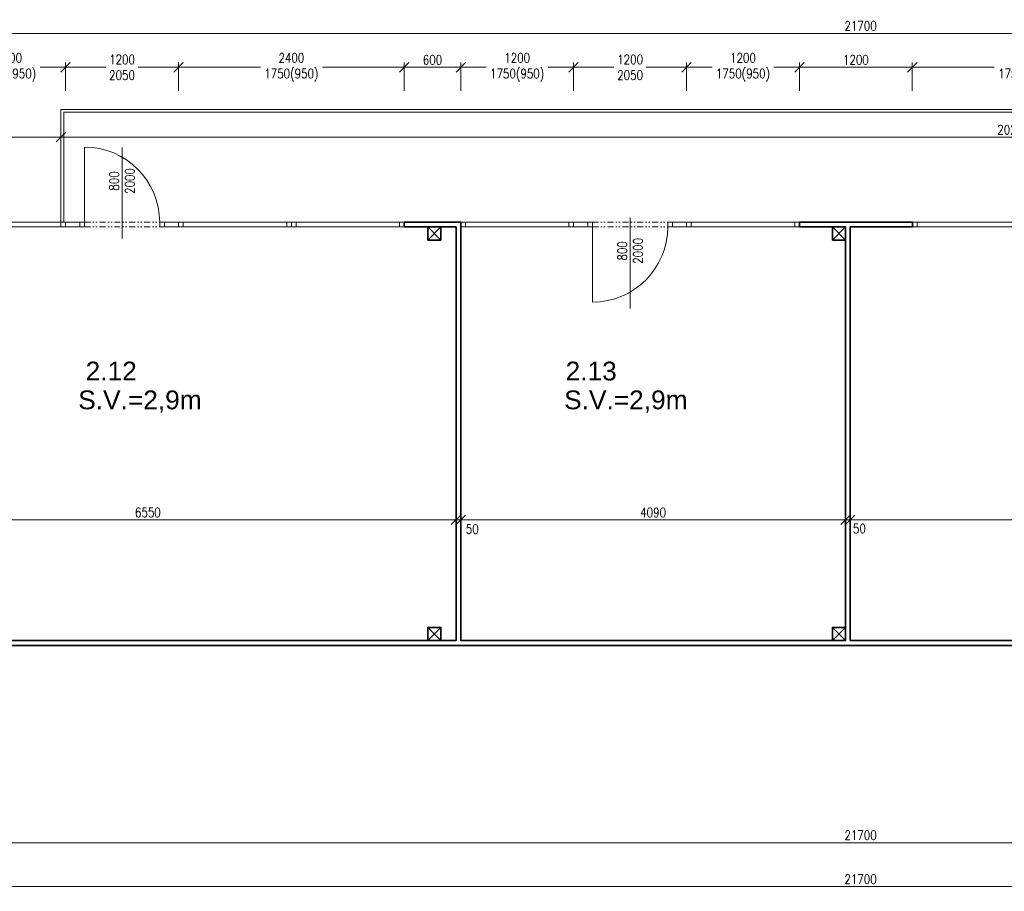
# Model space of a CAD drawing. Header units: millimetres. Extents: x -485339 to 286898, y -1189934 to 1602269.
# Tile 107 of 230: x 49657 to 60123, y -1083142 to -1073871. Entities that reach past the tile are written whole.
import ezdxf

# ---------------------------------------------------------------- set-up
doc = ezdxf.new("R2010")
doc.units = ezdxf.units.MM
doc.header["$LTSCALE"] = 10
doc.linetypes.add('DĚLICÍ2', pattern=[15.875, 6.35, -3.175, 0, -3.175, 0, -3.175])
doc.layers.get('Defpoints').update_dxf_attribs({"lineweight": 0})
for name, color, linetype, lineweight in [('St__otvory_dveře', 40, 'Continuous', 18), ('St_kóty', 132, 'Continuous', 18), ('St_otvory_okna', 40, 'Continuous', 18), ('St_plocha_místnosti', 250, 'Continuous', 18), ('St_popis_otvory', 40, 'Continuous', 18), ('St_sloupy_opláštění_půdorys', 25, 'Continuous', 35), ('St_čáry_obrys', 5, 'Continuous', 35), ('St_čáry_plné', 250, 'Continuous', 18)]:
    doc.layers.add(name, color=color, linetype=linetype, lineweight=lineweight)
doc.styles.add('Andy', font='arial.ttf')
doc.styles.get("Standard").update_dxf_attribs({"font": 'simplex.shx', "width": 0.8})
doc.dimstyles.new('stavebníM50 vnitřní', dxfattribs={"dimtxt": 100, "dimasz": 100, "dimexe": 50, "dimexo": 100, "dimgap": 30, "dimtad": 1, "dimdec": 0, "dimtxsty": 'Standard', "dimblk": 'OBLIQUE', "dimcen": 2.5, "dimclrd": 256, "dimclre": 256, "dimclrt": 256, "dimadec": 0, "dimazin": 0, "dimtfac": 1, "dimtdec": 0, "dimtmove": 2, "dimatfit": 2, "dimldrblk": 'OBLIQUE', "dimfxl": 250, "dimfxlon": 1, "dimlwd": -1, "dimlwe": -1, "dimarcsym": 0})

# ---------------------------------------------------------------- blocks, each defined once
blk = doc.blocks.new('G$C325A9F68')
at = {"layer": 'St_otvory_okna', "ltscale": 2}
for points in [[(0, 0), (1200, 0), (1200, 50), (0, 50)], [(0, 0), (50, 0), (50, 50), (0, 50)], [(1200, 0), (1150, 0), (1150, 50), (1200, 50)]]:
    blk.add_lwpolyline(points, close=True, dxfattribs=at)
blk = doc.blocks.new('G$C51AC4435')
at = {"layer": 'St__otvory_dveře', "ltscale": 2}
for points in [[(0, 0), (50, 0), (50, -150), (0, -150)], [(0, -150), (50, -150), (50, -200), (0, -200)], [(0, -1050), (50, -1050), (50, -1000), (0, -1000)], [(0, -1200), (50, -1200), (50, -1050), (0, -1050)]]:
    blk.add_lwpolyline(points, close=True, dxfattribs=at)
at = {"layer": 'St__otvory_dveře', "linetype": 'DĚLICÍ2'}
for points in [[(0, -1000), (0, -200)], [(50, -1000), (50, -200)]]:
    blk.add_lwpolyline(points, dxfattribs=at)
at = {"layer": 'St__otvory_dveře', "ltscale": 2}
blk.add_lwpolyline([(50, -1000), (850, -1000)], dxfattribs=at)
blk.add_arc((50, -1000), 800, 0, 90, dxfattribs=at)
blk = doc.blocks.new('G$C2F820337')
at = {"layer": 'St_sloupy_opláštění_půdorys', "ltscale": 2}
blk.add_lwpolyline([(-70, -70), (70, -70), (70, 70), (-70, 70)], close=True, dxfattribs=at)
for points in [[(-70, 70), (70, -70)], [(70, 70), (-70, -70)]]:
    blk.add_lwpolyline(points, dxfattribs=at)
blk = doc.blocks.new('_OBLIQUE')
at = {"color": 0, "linetype": 'ByBlock'}
blk.add_line((-0.5, -0.5), (0.5, 0.5), dxfattribs=at)
blk = doc.blocks.new('*D6196')
at = {"layer": 'Defpoints', "color": 0}
for p in [(50095, -1074826), (47146, -1076026), (47745, -1076026)]:
    blk.add_point(p, dxfattribs=at)
at = {"layer": 'St_kóty'}
for p, q in [((47396, -1074826), (47096, -1074826)), ((47146, -1074826), (47146, -1076026)), ((47396, -1076026), (47096, -1076026))]:
    blk.add_line(p, q, dxfattribs=at)
at = {"layer": 'St_kóty', "linetype": 'ByBlock', "xscale": 100, "yscale": 100, "zscale": 100}
for p, rotation in [((47146, -1074826), 90), ((47146, -1076026), 270)]:
    blk.add_blockref('_OBLIQUE', p, dxfattribs=dict(at, rotation=rotation))
at = {"layer": 'St_kóty', "insert": (47066, -1075426), "char_height": 100, "attachment_point": 5, "rotation": 90}
blk.add_mtext('1200', dxfattribs=at)
blk = doc.blocks.new('*D6198')
at = {"layer": 'Defpoints', "color": 0}
for p in [(50145, -1074378), (48945, -1076051), (50145, -1076051)]:
    blk.add_point(p, dxfattribs=at)
at = {"layer": 'St_kóty'}
for p, q in [((48945, -1074628), (48945, -1074328)), ((48945, -1074378), (49216, -1074378)), ((50145, -1074378), (49874, -1074378)), ((50145, -1074628), (50145, -1074328))]:
    blk.add_line(p, q, dxfattribs=at)
at = {"layer": 'St_kóty', "linetype": 'ByBlock', "xscale": 100, "yscale": 100, "zscale": 100, "rotation": 180}
blk.add_blockref('_OBLIQUE', (48945, -1074378), dxfattribs=at)
at = {"layer": 'St_kóty', "linetype": 'ByBlock', "xscale": 100, "yscale": 100, "zscale": 100}
blk.add_blockref('_OBLIQUE', (50145, -1074378), dxfattribs=at)
at = {"layer": 'St_kóty', "insert": (49545, -1074378), "char_height": 100, "attachment_point": 5}
blk.add_mtext('1200\\P1750(950)', dxfattribs=at)
blk = doc.blocks.new('*D6199')
at = {"layer": 'Defpoints', "color": 0}
for p in [(51345, -1074378), (50145, -1076051), (51345, -1076051)]:
    blk.add_point(p, dxfattribs=at)
at = {"layer": 'St_kóty'}
for p, q in [((50145, -1074628), (50145, -1074328)), ((50145, -1074378), (50574, -1074378)), ((51345, -1074378), (50916, -1074378)), ((51345, -1074628), (51345, -1074328))]:
    blk.add_line(p, q, dxfattribs=at)
at = {"layer": 'St_kóty', "linetype": 'ByBlock', "xscale": 100, "yscale": 100, "zscale": 100, "rotation": 180}
blk.add_blockref('_OBLIQUE', (50145, -1074378), dxfattribs=at)
at = {"layer": 'St_kóty', "linetype": 'ByBlock', "xscale": 100, "yscale": 100, "zscale": 100}
blk.add_blockref('_OBLIQUE', (51345, -1074378), dxfattribs=at)
at = {"layer": 'St_kóty', "insert": (50745, -1074378), "char_height": 100, "attachment_point": 5}
blk.add_mtext('1200\\P2050', dxfattribs=at)
blk = doc.blocks.new('*D6200')
at = {"layer": 'Defpoints', "color": 0}
for p in [(53745, -1074378), (51345, -1076051), (53745, -1076051)]:
    blk.add_point(p, dxfattribs=at)
at = {"layer": 'St_kóty'}
for p, q in [((51345, -1074628), (51345, -1074328)), ((51345, -1074378), (52216, -1074378)), ((53745, -1074378), (52874, -1074378)), ((53745, -1074628), (53745, -1074328))]:
    blk.add_line(p, q, dxfattribs=at)
at = {"layer": 'St_kóty', "linetype": 'ByBlock', "xscale": 100, "yscale": 100, "zscale": 100, "rotation": 180}
blk.add_blockref('_OBLIQUE', (51345, -1074378), dxfattribs=at)
at = {"layer": 'St_kóty', "linetype": 'ByBlock', "xscale": 100, "yscale": 100, "zscale": 100}
blk.add_blockref('_OBLIQUE', (53745, -1074378), dxfattribs=at)
at = {"layer": 'St_kóty', "insert": (52545, -1074378), "char_height": 100, "attachment_point": 5}
blk.add_mtext('2400\\P1750(950)', dxfattribs=at)
blk = doc.blocks.new('*D6201')
at = {"layer": 'Defpoints', "color": 0}
for p in [(54345, -1074378), (53745, -1076051), (54345, -1076051)]:
    blk.add_point(p, dxfattribs=at)
at = {"layer": 'St_kóty'}
for p, q in [((53745, -1074628), (53745, -1074328)), ((53745, -1074378), (54345, -1074378)), ((54345, -1074628), (54345, -1074328))]:
    blk.add_line(p, q, dxfattribs=at)
at = {"layer": 'St_kóty', "linetype": 'ByBlock', "xscale": 100, "yscale": 100, "zscale": 100, "rotation": 180}
blk.add_blockref('_OBLIQUE', (53745, -1074378), dxfattribs=at)
at = {"layer": 'St_kóty', "linetype": 'ByBlock', "xscale": 100, "yscale": 100, "zscale": 100}
blk.add_blockref('_OBLIQUE', (54345, -1074378), dxfattribs=at)
at = {"layer": 'St_kóty', "insert": (54045, -1074298), "char_height": 100, "attachment_point": 5}
blk.add_mtext('600', dxfattribs=at)
blk = doc.blocks.new('*D6202')
at = {"layer": 'Defpoints', "color": 0}
for p in [(55545, -1074378), (54345, -1076051), (55545, -1076051)]:
    blk.add_point(p, dxfattribs=at)
at = {"layer": 'St_kóty'}
for p, q in [((54345, -1074628), (54345, -1074328)), ((54345, -1074378), (54616, -1074378)), ((55545, -1074378), (55274, -1074378)), ((55545, -1074628), (55545, -1074328))]:
    blk.add_line(p, q, dxfattribs=at)
at = {"layer": 'St_kóty', "linetype": 'ByBlock', "xscale": 100, "yscale": 100, "zscale": 100, "rotation": 180}
blk.add_blockref('_OBLIQUE', (54345, -1074378), dxfattribs=at)
at = {"layer": 'St_kóty', "linetype": 'ByBlock', "xscale": 100, "yscale": 100, "zscale": 100}
blk.add_blockref('_OBLIQUE', (55545, -1074378), dxfattribs=at)
at = {"layer": 'St_kóty', "insert": (54945, -1074378), "char_height": 100, "attachment_point": 5}
blk.add_mtext('1200\\P1750(950)', dxfattribs=at)
blk = doc.blocks.new('*D6203')
at = {"layer": 'Defpoints', "color": 0}
for p in [(56745, -1074378), (55545, -1076051), (56745, -1076051)]:
    blk.add_point(p, dxfattribs=at)
at = {"layer": 'St_kóty'}
for p, q in [((55545, -1074628), (55545, -1074328)), ((55545, -1074378), (55974, -1074378)), ((56745, -1074378), (56316, -1074378)), ((56745, -1074628), (56745, -1074328))]:
    blk.add_line(p, q, dxfattribs=at)
at = {"layer": 'St_kóty', "linetype": 'ByBlock', "xscale": 100, "yscale": 100, "zscale": 100, "rotation": 180}
blk.add_blockref('_OBLIQUE', (55545, -1074378), dxfattribs=at)
at = {"layer": 'St_kóty', "linetype": 'ByBlock', "xscale": 100, "yscale": 100, "zscale": 100}
blk.add_blockref('_OBLIQUE', (56745, -1074378), dxfattribs=at)
at = {"layer": 'St_kóty', "insert": (56145, -1074378), "char_height": 100, "attachment_point": 5}
blk.add_mtext('1200\\P2050', dxfattribs=at)
blk = doc.blocks.new('*D6204')
at = {"layer": 'Defpoints', "color": 0}
for p in [(57945, -1074378), (56745, -1076051), (57945, -1076026)]:
    blk.add_point(p, dxfattribs=at)
at = {"layer": 'St_kóty'}
for p, q in [((56745, -1074628), (56745, -1074328)), ((56745, -1074378), (57016, -1074378)), ((57945, -1074378), (57674, -1074378)), ((57945, -1074628), (57945, -1074328))]:
    blk.add_line(p, q, dxfattribs=at)
at = {"layer": 'St_kóty', "linetype": 'ByBlock', "xscale": 100, "yscale": 100, "zscale": 100, "rotation": 180}
blk.add_blockref('_OBLIQUE', (56745, -1074378), dxfattribs=at)
at = {"layer": 'St_kóty', "linetype": 'ByBlock', "xscale": 100, "yscale": 100, "zscale": 100}
blk.add_blockref('_OBLIQUE', (57945, -1074378), dxfattribs=at)
at = {"layer": 'St_kóty', "insert": (57345, -1074378), "char_height": 100, "attachment_point": 5}
blk.add_mtext('1200\\P1750(950)', dxfattribs=at)
blk = doc.blocks.new('*D6205')
at = {"layer": 'Defpoints', "color": 0}
for p in [(59145, -1074378), (57945, -1076026), (59145, -1076026)]:
    blk.add_point(p, dxfattribs=at)
at = {"layer": 'St_kóty'}
for p, q in [((57945, -1074628), (57945, -1074328)), ((57945, -1074378), (59145, -1074378)), ((59145, -1074628), (59145, -1074328))]:
    blk.add_line(p, q, dxfattribs=at)
at = {"layer": 'St_kóty', "linetype": 'ByBlock', "xscale": 100, "yscale": 100, "zscale": 100, "rotation": 180}
blk.add_blockref('_OBLIQUE', (57945, -1074378), dxfattribs=at)
at = {"layer": 'St_kóty', "linetype": 'ByBlock', "xscale": 100, "yscale": 100, "zscale": 100}
blk.add_blockref('_OBLIQUE', (59145, -1074378), dxfattribs=at)
at = {"layer": 'St_kóty', "insert": (58545, -1074298), "char_height": 100, "attachment_point": 5}
blk.add_mtext('1200', dxfattribs=at)
blk = doc.blocks.new('*D6206')
at = {"layer": 'Defpoints', "color": 0}
for p in [(61545, -1074378), (59145, -1076026), (61545, -1076051)]:
    blk.add_point(p, dxfattribs=at)
at = {"layer": 'St_kóty'}
for p, q in [((59145, -1074628), (59145, -1074328)), ((59145, -1074378), (60016, -1074378)), ((61545, -1074378), (60674, -1074378)), ((61545, -1074628), (61545, -1074328))]:
    blk.add_line(p, q, dxfattribs=at)
at = {"layer": 'St_kóty', "linetype": 'ByBlock', "xscale": 100, "yscale": 100, "zscale": 100, "rotation": 180}
blk.add_blockref('_OBLIQUE', (59145, -1074378), dxfattribs=at)
at = {"layer": 'St_kóty', "linetype": 'ByBlock', "xscale": 100, "yscale": 100, "zscale": 100}
blk.add_blockref('_OBLIQUE', (61545, -1074378), dxfattribs=at)
at = {"layer": 'St_kóty', "insert": (60345, -1074378), "char_height": 100, "attachment_point": 5}
blk.add_mtext('2400\\P1750(950)', dxfattribs=at)
blk = doc.blocks.new('*D6220')
at = {"layer": 'Defpoints', "color": 0}
for p in [(50095, -1075122), (50095, -1075426), (47745, -1076026)]:
    blk.add_point(p, dxfattribs=at)
at = {"layer": 'St_kóty'}
for p, q in [((47745, -1075372), (47745, -1075072)), ((47745, -1075122), (50095, -1075122)), ((50095, -1075326), (50095, -1075072))]:
    blk.add_line(p, q, dxfattribs=at)
at = {"layer": 'St_kóty', "linetype": 'ByBlock', "xscale": 100, "yscale": 100, "zscale": 100, "rotation": 180}
blk.add_blockref('_OBLIQUE', (47745, -1075122), dxfattribs=at)
at = {"layer": 'St_kóty', "linetype": 'ByBlock', "xscale": 100, "yscale": 100, "zscale": 100}
blk.add_blockref('_OBLIQUE', (50095, -1075122), dxfattribs=at)
at = {"layer": 'St_kóty', "insert": (48920, -1075042), "char_height": 100, "attachment_point": 5}
blk.add_mtext('2350', dxfattribs=at)
blk = doc.blocks.new('*D6221')
at = {"layer": 'Defpoints', "color": 0}
for p in [(70345, -1074826), (70345, -1075122), (50095, -1075426)]:
    blk.add_point(p, dxfattribs=at)
at = {"layer": 'St_kóty'}
for p, q in [((70345, -1074926), (70345, -1075172)), ((50095, -1075326), (50095, -1075072)), ((50095, -1075122), (70345, -1075122))]:
    blk.add_line(p, q, dxfattribs=at)
at = {"layer": 'St_kóty', "linetype": 'ByBlock', "xscale": 100, "yscale": 100, "zscale": 100, "rotation": 180}
blk.add_blockref('_OBLIQUE', (50095, -1075122), dxfattribs=at)
at = {"layer": 'St_kóty', "linetype": 'ByBlock', "xscale": 100, "yscale": 100, "zscale": 100}
blk.add_blockref('_OBLIQUE', (70345, -1075122), dxfattribs=at)
at = {"layer": 'St_kóty', "insert": (60220, -1075042), "char_height": 100, "attachment_point": 5}
blk.add_mtext('20250', dxfattribs=at)
blk = doc.blocks.new('*D6223')
at = {"layer": 'Defpoints', "color": 0}
for p in [(54295, -1079192), (47745, -1080526), (54295, -1080476)]:
    blk.add_point(p, dxfattribs=at)
at = {"layer": 'St_kóty'}
for p, q in [((47745, -1079442), (47745, -1079142)), ((47745, -1079192), (54295, -1079192)), ((54295, -1079442), (54295, -1079142))]:
    blk.add_line(p, q, dxfattribs=at)
at = {"layer": 'St_kóty', "linetype": 'ByBlock', "xscale": 100, "yscale": 100, "zscale": 100, "rotation": 180}
blk.add_blockref('_OBLIQUE', (47745, -1079192), dxfattribs=at)
at = {"layer": 'St_kóty', "linetype": 'ByBlock', "xscale": 100, "yscale": 100, "zscale": 100}
blk.add_blockref('_OBLIQUE', (54295, -1079192), dxfattribs=at)
at = {"layer": 'St_kóty', "insert": (51020, -1079112), "char_height": 100, "attachment_point": 5}
blk.add_mtext('6550', dxfattribs=at)
blk = doc.blocks.new('*D6224')
at = {"layer": 'Defpoints', "color": 0}
for p in [(54345, -1079192), (54295, -1080476), (54345, -1080476)]:
    blk.add_point(p, dxfattribs=at)
at = {"layer": 'St_kóty'}
for p, q in [((54295, -1079192), (54195, -1079192)), ((54295, -1079442), (54295, -1079142)), ((54295, -1079192), (54345, -1079192)), ((54345, -1079442), (54345, -1079142)), ((54345, -1079192), (54445, -1079192))]:
    blk.add_line(p, q, dxfattribs=at)
at = {"layer": 'St_kóty', "linetype": 'ByBlock', "xscale": 100, "yscale": 100, "zscale": 100}
blk.add_blockref('_OBLIQUE', (54295, -1079192), dxfattribs=at)
at = {"layer": 'St_kóty', "linetype": 'ByBlock', "xscale": 100, "yscale": 100, "zscale": 100, "rotation": 180}
blk.add_blockref('_OBLIQUE', (54345, -1079192), dxfattribs=at)
at = {"layer": 'St_kóty', "insert": (54467, -1079289), "char_height": 100, "attachment_point": 5}
blk.add_mtext('50', dxfattribs=at)
blk = doc.blocks.new('*D6225')
at = {"layer": 'Defpoints', "color": 0}
for p in [(58435, -1079192), (58435, -1080336), (54345, -1080476)]:
    blk.add_point(p, dxfattribs=at)
at = {"layer": 'St_kóty'}
for p, q in [((54345, -1079442), (54345, -1079142)), ((54345, -1079192), (58435, -1079192)), ((58435, -1079442), (58435, -1079142))]:
    blk.add_line(p, q, dxfattribs=at)
at = {"layer": 'St_kóty', "linetype": 'ByBlock', "xscale": 100, "yscale": 100, "zscale": 100, "rotation": 180}
blk.add_blockref('_OBLIQUE', (54345, -1079192), dxfattribs=at)
at = {"layer": 'St_kóty', "linetype": 'ByBlock', "xscale": 100, "yscale": 100, "zscale": 100}
blk.add_blockref('_OBLIQUE', (58435, -1079192), dxfattribs=at)
at = {"layer": 'St_kóty', "insert": (56390, -1079112), "char_height": 100, "attachment_point": 5}
blk.add_mtext('4090', dxfattribs=at)
blk = doc.blocks.new('*D6226')
at = {"layer": 'Defpoints', "color": 0}
for p in [(58485, -1079192), (58435, -1080336), (58485, -1080476)]:
    blk.add_point(p, dxfattribs=at)
at = {"layer": 'St_kóty'}
for p, q in [((58435, -1079192), (58335, -1079192)), ((58435, -1079442), (58435, -1079142)), ((58435, -1079192), (58485, -1079192)), ((58485, -1079442), (58485, -1079142)), ((58485, -1079192), (58585, -1079192))]:
    blk.add_line(p, q, dxfattribs=at)
at = {"layer": 'St_kóty', "linetype": 'ByBlock', "xscale": 100, "yscale": 100, "zscale": 100}
blk.add_blockref('_OBLIQUE', (58435, -1079192), dxfattribs=at)
at = {"layer": 'St_kóty', "linetype": 'ByBlock', "xscale": 100, "yscale": 100, "zscale": 100, "rotation": 180}
blk.add_blockref('_OBLIQUE', (58485, -1079192), dxfattribs=at)
at = {"layer": 'St_kóty', "insert": (58583, -1079284), "char_height": 100, "attachment_point": 5}
blk.add_mtext('50', dxfattribs=at)
blk = doc.blocks.new('*D6227')
at = {"layer": 'Defpoints', "color": 0}
for p in [(63145, -1079192), (58485, -1080476), (63145, -1080476)]:
    blk.add_point(p, dxfattribs=at)
at = {"layer": 'St_kóty'}
for p, q in [((58485, -1079442), (58485, -1079142)), ((58485, -1079192), (63145, -1079192)), ((63145, -1079442), (63145, -1079142))]:
    blk.add_line(p, q, dxfattribs=at)
at = {"layer": 'St_kóty', "linetype": 'ByBlock', "xscale": 100, "yscale": 100, "zscale": 100, "rotation": 180}
blk.add_blockref('_OBLIQUE', (58485, -1079192), dxfattribs=at)
at = {"layer": 'St_kóty', "linetype": 'ByBlock', "xscale": 100, "yscale": 100, "zscale": 100}
blk.add_blockref('_OBLIQUE', (63145, -1079192), dxfattribs=at)
at = {"layer": 'St_kóty', "insert": (60815, -1079112), "char_height": 100, "attachment_point": 5}
blk.add_mtext('4660', dxfattribs=at)
blk = doc.blocks.new('*D6240')
at = {"layer": 'Defpoints', "color": 0}
for p in [(69445, -1074017), (47745, -1076026), (69445, -1076026)]:
    blk.add_point(p, dxfattribs=at)
at = {"layer": 'St_kóty'}
for p, q in [((47745, -1074267), (47745, -1073967)), ((69445, -1074267), (69445, -1073967)), ((47745, -1074017), (69445, -1074017))]:
    blk.add_line(p, q, dxfattribs=at)
at = {"layer": 'St_kóty', "linetype": 'ByBlock', "xscale": 100, "yscale": 100, "zscale": 100, "rotation": 180}
blk.add_blockref('_OBLIQUE', (47745, -1074017), dxfattribs=at)
at = {"layer": 'St_kóty', "linetype": 'ByBlock', "xscale": 100, "yscale": 100, "zscale": 100}
blk.add_blockref('_OBLIQUE', (69445, -1074017), dxfattribs=at)
at = {"layer": 'St_kóty', "insert": (58595, -1073937), "char_height": 100, "attachment_point": 5}
blk.add_mtext('21700', dxfattribs=at)
blk = doc.blocks.new('*D6302')
at = {"layer": 'Defpoints', "color": 0}
for p in [(47745, -1080821), (69445, -1080821), (69445, -1082625)]:
    blk.add_point(p, dxfattribs=at)
at = {"layer": 'St_kóty'}
for p, q in [((47745, -1082375), (47745, -1082675)), ((69445, -1082375), (69445, -1082675)), ((47745, -1082625), (69445, -1082625))]:
    blk.add_line(p, q, dxfattribs=at)
at = {"layer": 'St_kóty', "linetype": 'ByBlock', "xscale": 100, "yscale": 100, "zscale": 100, "rotation": 180}
blk.add_blockref('_OBLIQUE', (47745, -1082625), dxfattribs=at)
at = {"layer": 'St_kóty', "linetype": 'ByBlock', "xscale": 100, "yscale": 100, "zscale": 100}
blk.add_blockref('_OBLIQUE', (69445, -1082625), dxfattribs=at)
at = {"layer": 'St_kóty', "insert": (58595, -1082545), "char_height": 100, "attachment_point": 5}
blk.add_mtext('21700', dxfattribs=at)
blk = doc.blocks.new('*D6328')
at = {"layer": 'Defpoints', "color": 0}
for p in [(47745, -1080526), (69445, -1080526), (69445, -1083092)]:
    blk.add_point(p, dxfattribs=at)
at = {"layer": 'St_kóty'}
for p, q in [((47745, -1082842), (47745, -1083142)), ((69445, -1082842), (69445, -1083142)), ((47745, -1083092), (69445, -1083092))]:
    blk.add_line(p, q, dxfattribs=at)
at = {"layer": 'St_kóty', "linetype": 'ByBlock', "xscale": 100, "yscale": 100, "zscale": 100, "rotation": 180}
blk.add_blockref('_OBLIQUE', (47745, -1083092), dxfattribs=at)
at = {"layer": 'St_kóty', "linetype": 'ByBlock', "xscale": 100, "yscale": 100, "zscale": 100}
blk.add_blockref('_OBLIQUE', (69445, -1083092), dxfattribs=at)
at = {"layer": 'St_kóty', "insert": (58595, -1083012), "char_height": 100, "attachment_point": 5}
blk.add_mtext('21700', dxfattribs=at)

msp = doc.modelspace()

# ---------------------------------------------------------------- linework, layer by layer
at = {"layer": 'St_popis_otvory'}
for points in [[(50745.3, -1076198.6), (50745.3, -1075232.4)], [(56145.3, -1076941.5), (56145.3, -1075975.3)]]:
    msp.add_lwpolyline(points, dxfattribs=at)
at = {"layer": 'St_čáry_obrys'}
for points in [[(53745.3, -1076075.7), (53745.3, -1076025.7)], [(54345.3, -1076025.7), (53745.3, -1076025.7)], [(54345.3, -1076075.7), (54345.3, -1076025.7)], [(57945.3, -1076075.7), (57945.3, -1076025.7)], [(59145.3, -1076025.7), (57945.3, -1076025.7)], [(59145.3, -1076075.7), (59145.3, -1076025.7)], [(53745.3, -1076075.7), (54295.3, -1076075.7)], [(54295.3, -1076075.7), (54295.3, -1080475.7)], [(54345.3, -1076075.7), (54345.3, -1080475.7)], [(57945.3, -1076075.7), (58435.3, -1076075.7)], [(58435.3, -1076075.7), (58435.3, -1080475.7)], [(58485.3, -1076075.7), (59145.3, -1076075.7)], [(58485.3, -1076075.7), (58485.3, -1080475.7)], [(47745.3, -1080525.7), (69445.3, -1080525.7)], [(47795.3, -1080475.7), (54295.3, -1080475.7)], [(54345.3, -1080475.7), (58435.3, -1080475.7)], [(58485.3, -1080475.7), (63145.3, -1080475.7)]]:
    msp.add_lwpolyline(points, dxfattribs=at)
at = {"layer": 'St_čáry_plné'}
for points in [[(50095.3, -1076025.7), (50095.3, -1074825.7), (69445.3, -1074825.7), (70345.3, -1074825.7), (70345.3, -1079225.7)], [(50125.3, -1076025.7), (50125.3, -1074855.7), (69445.3, -1074855.7), (70315.3, -1074855.7), (70315.3, -1079255.7)]]:
    msp.add_lwpolyline(points, dxfattribs=at)

# ---------------------------------------------------------------- block references
at = {"layer": 'St__otvory_dveře', "ltscale": 2, "xscale": -1, "rotation": 270}
msp.add_blockref('G$C51AC4435', (51345.3, -1076075.7), dxfattribs=at)
at = {"layer": 'St__otvory_dveře', "ltscale": 2, "rotation": 270}
msp.add_blockref('G$C51AC4435', (56745.3, -1076025.7), dxfattribs=at)
at = {"layer": 'St_otvory_okna', "ltscale": 2}
for p in [(48945.3, -1076075.7), (51345.3, -1076075.7), (52545.3, -1076075.7), (54345.3, -1076075.7), (56745.3, -1076075.7), (59145.3, -1076075.7)]:
    msp.add_blockref('G$C325A9F68', p, dxfattribs=at)
at = {"layer": 'St_sloupy_opláštění_půdorys', "ltscale": 2}
for p in [(54065.3, -1076145.7), (58365.3, -1076145.7), (54065.3, -1080405.7), (58365.3, -1080405.7)]:
    msp.add_blockref('G$C2F820337', p, dxfattribs=at)

# ---------------------------------------------------------------- texts
at = {"layer": 'St_plocha_místnosti', "ltscale": 2, "style": 'Andy'}
for s, p in [('2.12', (50358.2, -1077708.3)), ('2.13', (55459.7, -1077708.3)), ('S.V.=2,9m', (50279.3, -1078014.9)), ('S.V.=2,9m', (55444.1, -1078014.9))]:
    msp.add_text(s, height=200, dxfattribs=at).set_placement(p)
at = {"layer": 'St_popis_otvory', "char_height": 100, "width": 1342.526, "attachment_point": 5, "rotation": 90}
for insert in [(50745.3, -1075587.4), (56145.3, -1076330.2)]:
    msp.add_mtext('800\\P2000', dxfattribs=dict(at, insert=insert))

# ---------------------------------------------------------------- dimensions: what is measured, and where the dimension line sits
at = {"layer": 'St_kóty'}
for base, p1, p2, picture, middle in [((69445.3, -1074017.1), (47745.3, -1076025.7), (69445.3, -1076025.7), '*D6240', (58595.3, -1073937.1)), ((54345.3, -1074377.8), (53745.3, -1076050.7), (54345.3, -1076050.7), '*D6201', (54045.3, -1074297.8)), ((59145.3, -1074377.8), (57945.3, -1076025.7), (59145.3, -1076025.7), '*D6205', (58545.3, -1074297.8)), ((70345.3, -1075121.6), (50095.3, -1075425.7), (70345.3, -1074825.7), '*D6221', (60220.3, -1075041.6)), ((50095.3, -1075121.6), (47745.3, -1076025.7), (50095.3, -1075425.7), '*D6220', (48920.3, -1075041.6)), ((54295.3, -1079191.7), (47745.3, -1080525.7), (54295.3, -1080475.7), '*D6223', (51020.3, -1079111.7)), ((58435.3, -1079191.7), (54345.3, -1080475.7), (58435.3, -1080335.7), '*D6225', (56390.3, -1079111.7)), ((63145.3, -1079191.7), (58485.3, -1080475.7), (63145.3, -1080475.7), '*D6227', (60815.3, -1079111.7)), ((69445.3, -1083091.6), (47745.3, -1080525.7), (69445.3, -1080525.7), '*D6328', (58595.3, -1083011.6)), ((69445.3, -1082624.9), (47745.3, -1080821.3), (69445.3, -1080821.3), '*D6302', (58595.3, -1082544.9))]:
    dim = msp.add_linear_dim(base=base, p1=p1, p2=p2, dimstyle='stavebníM50 vnitřní', dxfattribs=at)
    dim.commit()
    dim.dimension.update_dxf_attribs({"geometry": picture, "text_midpoint": middle})
for base, p1, p2, text, picture, middle in [((50145.3, -1074377.8), (48945.3, -1076050.7), (50145.3, -1076050.7), '<>\\P1750(950)', '*D6198', (49545.3, -1074377.8)), ((51345.3, -1074377.8), (50145.3, -1076050.7), (51345.3, -1076050.7), '<>\\P2050', '*D6199', (50745.3, -1074377.8)), ((53745.3, -1074377.8), (51345.3, -1076050.7), (53745.3, -1076050.7), '<>\\P1750(950)', '*D6200', (52545.3, -1074377.8)), ((55545.3, -1074377.8), (54345.3, -1076050.7), (55545.3, -1076050.7), '<>\\P1750(950)', '*D6202', (54945.3, -1074377.8)), ((56745.3, -1074377.8), (55545.3, -1076050.7), (56745.3, -1076050.7), '<>\\P2050', '*D6203', (56145.3, -1074377.8)), ((57945.3, -1074377.8), (56745.3, -1076050.7), (57945.3, -1076025.7), '<>\\P1750(950)', '*D6204', (57345.3, -1074377.8)), ((61545.3, -1074377.8), (59145.3, -1076025.7), (61545.3, -1076050.7), '<>\\P1750(950)', '*D6206', (60345.3, -1074377.8))]:
    dim = msp.add_linear_dim(base=base, p1=p1, p2=p2, text=text, dimstyle='stavebníM50 vnitřní', override={"dimtxsty": 'Standard'}, dxfattribs=at)
    dim.commit()
    dim.dimension.update_dxf_attribs({"geometry": picture, "text_midpoint": middle, "dimtype": 160})
dim = msp.add_linear_dim(base=(47146.5, -1076025.7), p1=(50095.3, -1074825.7), p2=(47745.3, -1076025.7), angle=90, dimstyle='stavebníM50 vnitřní', dxfattribs=at)
dim.commit()
dim.dimension.update_dxf_attribs({"geometry": '*D6196', "text_midpoint": (47066.5, -1075425.7)})
for base, p1, p2, picture, middle in [((54345.3, -1079191.7), (54295.3, -1080475.7), (54345.3, -1080475.7), '*D6224', (54467.3, -1079288.9)), ((58485.3, -1079191.7), (58435.3, -1080335.7), (58485.3, -1080475.7), '*D6226', (58582.5, -1079284.1))]:
    dim = msp.add_linear_dim(base=base, p1=p1, p2=p2, dimstyle='stavebníM50 vnitřní', dxfattribs=at)
    dim.commit()
    dim.dimension.update_dxf_attribs({"geometry": picture, "text_midpoint": middle, "dimtype": 160})

doc.saveas('drawing.dxf')
